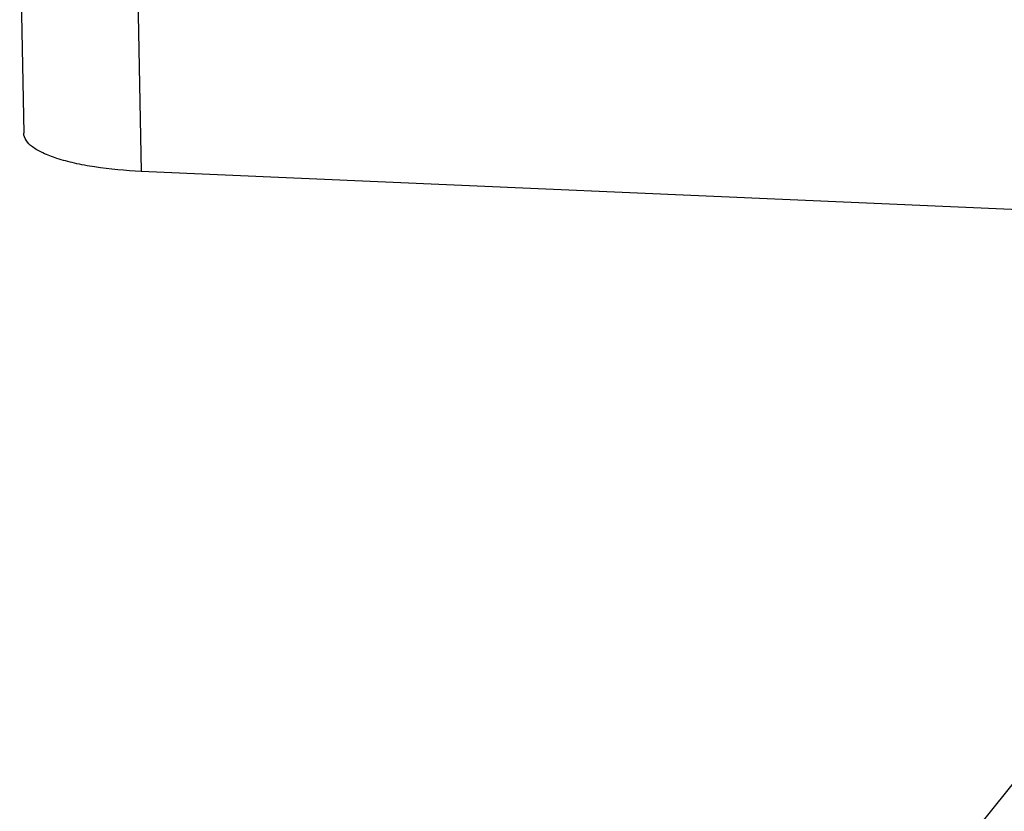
# Model space of a CAD drawing. Header units: millimetres. Extents: x 0 to 420, y 0 to 297.
# Tile 19 of 47: x 160.19 to 168.06, y 91.62 to 97.95. Entities that reach past the tile are written whole.
import ezdxf

# ---------------------------------------------------------------- set-up
doc = ezdxf.new("R2010")
doc.units = ezdxf.units.MM
doc.header["$LTSCALE"] = 23.1
doc.layers.add('COMPONENTS', color=7, linetype='CONTINUOUS')

msp = doc.modelspace()

# ---------------------------------------------------------------- linework, layer by layer
at = {"layer": 'COMPONENTS', "color": 9, "linetype": 'CONTINUOUS'}
for p, q in [((177.55312, 103.6412), (160.95744, 82.86383)), ((161.12383, 98.47101), (161.15674, 96.74093))]:
    msp.add_line(p, q, dxfattribs=at)
at = {"layer": 'COMPONENTS', "color": 7, "linetype": 'CONTINUOUS'}
for p, q in [((160.1854, 98.77539), (160.2183, 97.04532)), ((168.96333, 96.39812), (161.15674, 96.74093))]:
    msp.add_line(p, q, dxfattribs=at)
msp.add_open_spline([(161.15674, 96.74093), (161.0323, 96.7464), (160.85312, 96.76211), (160.62923, 96.80319), (160.49051, 96.83982), (160.3772, 96.88239), (160.29206, 96.93013), (160.23509, 96.9825), (160.21866, 97.02603), (160.2183, 97.04532)], degree=3, knots=[0, 0, 0, 0, 0.3621436, 0.5215593, 0.6613827, 0.7787947, 0.8725036, 0.9439045, 1, 1, 1, 1], dxfattribs=at)

doc.saveas('drawing.dxf')
